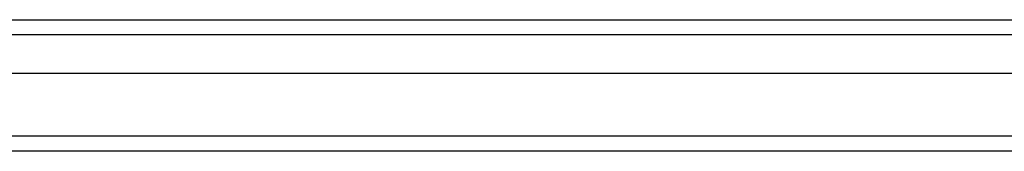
# Model space of a CAD drawing. Header units: inches. Extents: x 25 to 728, y 80 to 333.
# Tile 20 of 160: x 272.823 to 279.304, y 191.872 to 192.738. Entities that reach past the tile are written whole.
import ezdxf

# ---------------------------------------------------------------- set-up
doc = ezdxf.new("R2010")
doc.units = ezdxf.units.IN
doc.header["$MEASUREMENT"] = 0
doc.layers.add('Visible Edges(ANSI)', color=7, linetype='Continuous', lineweight=25)
doc.layers.add('Visible Tangent Edges(ANSI)', color=7, linetype='Continuous', lineweight=25)

msp = doc.modelspace()

# ---------------------------------------------------------------- linework, layer by layer
at = {"layer": 'Visible Edges(ANSI)'}
for p, q in [((241.6341, 192.7384), (311.8398, 192.7384)), ((312.0283, 192.3841), (241.4456, 192.3841)), ((312.6379, 191.8723), (241.6031, 191.8723))]:
    msp.add_line(p, q, dxfattribs=at)
at = {"layer": 'Visible Tangent Edges(ANSI)'}
for p, q in [((311.9698, 192.6394), (241.5041, 192.6394)), ((312.6379, 191.9713), (240.8359, 191.9713))]:
    msp.add_line(p, q, dxfattribs=at)

doc.saveas('drawing.dxf')
